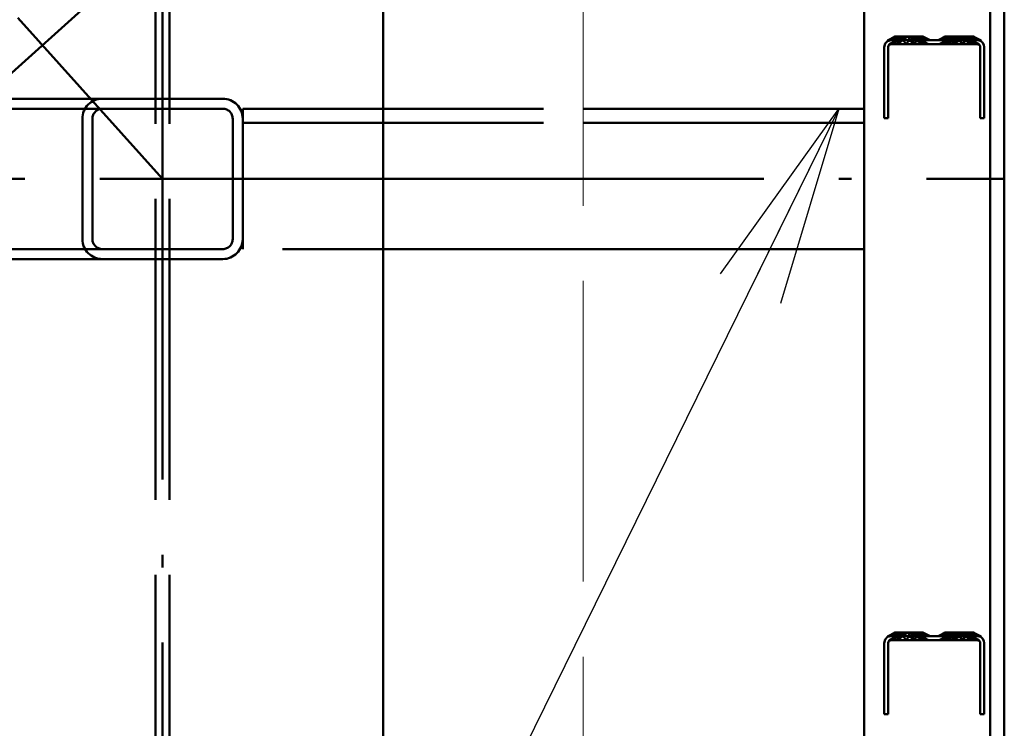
# Paper-space layout 'Layout1' of a CAD drawing. Extents: x -2 to 1033, y -36 to 596.
# Tile 40 of 256: x 278.39 to 288.21, y 169.51 to 176.58. Entities that reach past the tile are written whole.
import ezdxf

# ---------------------------------------------------------------- set-up
doc = ezdxf.new("R2010")
doc.units = 0
doc.linetypes.add('ACAD_ISO02W100', pattern=[15, 12, -3])
doc.linetypes.add('ACAD_ISO04W100', pattern=[30.5, 24, -3, 0.5, -3])
for name, color, linetype, lineweight in [('SS_PODKLADY_PANELY', 9, 'CONTINUOUS', 13), ('SS_POPIS_PROFILU', 13, 'CONTINUOUS', 25), ('SS_SLOUPY KRAJNÍ', 143, 'CONTINUOUS', 50), ('SS_ZEBRIKY', 24, 'CONTINUOUS', 50), ('SS_ZTUŽENÍ STĚNY', 203, 'CONTINUOUS', 50)]:
    doc.layers.add(name, color=color, linetype=linetype, lineweight=lineweight)

psp = doc.layouts.get("Layout1")

# ---------------------------------------------------------------- linework, layer by layer
at = {"layer": 'SS_PODKLADY_PANELY', "color": 9, "linetype": 'ACAD_ISO02W100', "ltscale": 0.25}
psp.add_line((284.0122, 241.4755), (284.0122, 110.993), dxfattribs=at)
at = {"layer": 'SS_PODKLADY_PANELY', "color": 9, "linetype": 'Continuous', "ltscale": 0.25}
psp.add_line((282.0122, 111.793), (282.0122, 238.8263), dxfattribs=at)
at = {"layer": 'SS_POPIS_PROFILU', "color": 0, "linetype": 'ByBlock'}
for p, q in [((285.382, 174.0459), (286.5645, 175.693)), ((286.5645, 175.693), (285.6811, 173.8987)), ((286.5645, 175.693), (285.9801, 173.7514))]:
    psp.add_line(p, q, dxfattribs=at)
at = {"layer": 'SS_POPIS_PROFILU', "color": 13}
psp.add_lwpolyline([(286.5645, 175.693), (275.4203, 153.0578), (260.9441, 153.0578)], dxfattribs=at)
at = {"layer": 'SS_SLOUPY KRAJNÍ', "color": 7, "linetype": 'ACAD_ISO04W100', "ltscale": 0.25}
psp.add_line((279.8145, 110.993), (279.8145, 238.993), dxfattribs=at)
at = {"layer": 'SS_SLOUPY KRAJNÍ', "color": 3, "linetype": 'ACAD_ISO02W100', "ltscale": 0.25}
for p, q in [((279.7445, 111.793), (279.7445, 238.816)), ((279.8845, 111.793), (279.8845, 238.816))]:
    psp.add_line(p, q, dxfattribs=at)
at = {"layer": 'SS_SLOUPY KRAJNÍ', "color": 1, "linetype": 'Continuous', "ltscale": 0.25}
psp.add_line((282.0145, 111.793), (282.0145, 238.7953), dxfattribs=at)
at = {"layer": 'SS_ZEBRIKY', "color": 1, "linetype": 'Continuous', "ltscale": 0.25}
for p, q in [((288.0745, 112.993), (288.0745, 259.5295)), ((288.2145, 112.993), (288.2145, 259.5295)), ((286.8145, 175.693), (286.8145, 257.593)), ((286.8145, 175.693), (284.0122, 175.693)), ((286.8145, 174.293), (286.8145, 175.693)), ((284.0122, 175.553), (286.8145, 175.553)), ((284.0122, 174.293), (286.8145, 174.293)), ((286.8145, 123.493), (286.8145, 174.293))]:
    psp.add_line(p, q, dxfattribs=at)
at = {"layer": 'SS_ZEBRIKY', "color": 7, "linetype": 'ACAD_ISO04W100', "ltscale": 0.25}
for p, q in [((288.2145, 259.593), (288.2145, 112.993)), ((288.2145, 259.593), (288.2145, 112.993)), ((279.8145, 174.993), (288.2145, 174.993)), ((279.8145, 174.993), (288.2145, 174.993))]:
    psp.add_line(p, q, dxfattribs=at)
at = {"layer": 'SS_ZEBRIKY', "color": 3, "linetype": 'ACAD_ISO02W100', "ltscale": 0.25}
for p, q in [((287.1266, 176.4128), (287.0482, 176.3728)), ((287.0845, 176.377), (287.0495, 176.3676)), ((287.0495, 176.3676), (287.0736, 176.3761)), ((287.1451, 176.4128), (287.0605, 176.3728)), ((287.0605, 176.3728), (287.1266, 176.4128)), ((287.0605, 176.3728), (287.0736, 176.3761)), ((287.1606, 176.377), (287.0667, 176.337)), ((287.1445, 176.377), (287.0667, 176.337)), ((287.0736, 176.3761), (287.1451, 176.4128)), ((287.1266, 176.4128), (287.0736, 176.3761)), ((287.0736, 176.3761), (287.1304, 176.4052)), ((287.0845, 176.377), (287.0736, 176.3761)), ((287.0845, 176.377), (287.1955, 176.4128)), ((287.0845, 176.377), (287.1451, 176.4128)), ((287.0845, 176.377), (287.1308, 176.4044)), ((287.0845, 176.377), (287.1362, 176.3936)), ((287.555, 176.377), (287.0845, 176.377)), ((287.1606, 176.377), (287.0845, 176.337)), ((287.1266, 176.4128), (287.1445, 176.377)), ((287.1451, 176.4128), (287.1266, 176.4128)), ((287.1304, 176.4052), (287.1451, 176.4128)), ((287.1308, 176.4044), (287.1451, 176.4128)), ((287.1362, 176.3936), (287.1955, 176.4128)), ((287.1451, 176.4128), (287.1606, 176.377)), ((287.1955, 176.4128), (287.1451, 176.4128)), ((287.1466, 176.337), (287.2045, 176.377)), ((287.1606, 176.377), (287.1466, 176.337)), ((287.161, 176.377), (287.2645, 176.4128)), ((287.161, 176.377), (287.1955, 176.4128)), ((287.1618, 176.377), (287.2645, 176.4128)), ((287.1618, 176.377), (287.1955, 176.4128)), ((287.2045, 176.377), (287.1955, 176.4128)), ((287.2645, 176.4128), (287.1955, 176.4128)), ((287.2363, 176.337), (287.2045, 176.377)), ((287.2363, 176.337), (287.2645, 176.377)), ((287.2665, 176.377), (287.2645, 176.4128)), ((287.2645, 176.4128), (287.3689, 176.377)), ((287.3334, 176.4128), (287.2645, 176.4128)), ((287.2645, 176.377), (287.2645, 176.4128)), ((287.3327, 176.337), (287.2645, 176.377)), ((287.2665, 176.377), (287.3334, 176.4128)), ((287.3245, 176.377), (287.3334, 176.4128)), ((287.3327, 176.337), (287.3245, 176.377)), ((287.413, 176.337), (287.3245, 176.377)), ((287.3689, 176.377), (287.3334, 176.4128)), ((287.3707, 176.377), (287.3334, 176.4128)), ((287.3929, 176.3938), (287.3334, 176.4128)), ((287.4455, 176.377), (287.3334, 176.4128)), ((287.3839, 176.4128), (287.3334, 176.4128)), ((287.3684, 176.377), (287.3839, 176.4128)), ((287.413, 176.337), (287.3684, 176.377)), ((287.4585, 176.337), (287.3684, 176.377)), ((287.3707, 176.377), (287.3839, 176.4128)), ((287.4455, 176.377), (287.3839, 176.4128)), ((287.3982, 176.4045), (287.3839, 176.4128)), ((287.4465, 176.377), (287.3839, 176.4128)), ((287.3839, 176.4128), (287.4739, 176.377)), ((287.3839, 176.4128), (287.3993, 176.4066)), ((287.4024, 176.4128), (287.3839, 176.4128)), ((287.3845, 176.377), (287.4024, 176.4128)), ((287.4585, 176.337), (287.3845, 176.377)), ((287.4455, 176.377), (287.3929, 176.3938)), ((287.4455, 176.377), (287.3982, 176.4045)), ((287.4465, 176.377), (287.4024, 176.4128)), ((287.4739, 176.377), (287.4024, 176.4128)), ((287.555, 176.377), (287.6374, 176.4128)), ((287.555, 176.377), (287.6338, 176.4128)), ((287.6266, 176.4128), (287.555, 176.377)), ((287.6266, 176.4128), (287.555, 176.377)), ((287.6266, 176.4128), (287.555, 176.377)), ((287.6267, 176.4126), (287.555, 176.377)), ((287.555, 176.377), (287.6275, 176.411)), ((287.555, 176.377), (287.6297, 176.4066)), ((287.555, 176.377), (287.6297, 176.4066)), ((287.5828, 176.377), (287.555, 176.377)), ((287.5645, 176.337), (287.6445, 176.377)), ((287.566, 176.377), (287.6248, 176.4117)), ((287.566, 176.377), (287.63, 176.406)), ((287.6606, 176.377), (287.5704, 176.337)), ((287.6445, 176.377), (287.5704, 176.337)), ((287.6613, 176.4128), (287.5824, 176.377)), ((287.5824, 176.377), (287.6451, 176.4128)), ((287.6446, 176.4128), (287.5824, 176.377)), ((287.6374, 176.4128), (287.5824, 176.377)), ((287.6266, 176.4128), (287.5824, 176.377)), ((287.5828, 176.377), (287.6548, 176.4128)), ((287.5828, 176.377), (287.6338, 176.4128)), ((287.6445, 176.377), (287.5828, 176.377)), ((287.5834, 176.377), (287.6955, 176.4128)), ((287.5834, 176.377), (287.6453, 176.4128)), ((287.6278, 176.4103), (287.5834, 176.377)), ((287.5834, 176.377), (287.6308, 176.4045)), ((287.5834, 176.377), (287.6308, 176.4045)), ((287.6308, 176.4044), (287.5834, 176.377)), ((287.6315, 176.403), (287.5834, 176.377)), ((287.5834, 176.377), (287.635, 176.396)), ((287.5834, 176.377), (287.6361, 176.3938)), ((287.5843, 176.337), (287.6606, 176.377)), ((287.5843, 176.337), (287.6445, 176.377)), ((287.5979, 176.377), (287.6317, 176.4026)), ((287.6373, 176.3914), (287.5979, 176.377)), ((287.616, 176.337), (287.7045, 176.377)), ((287.6606, 176.377), (287.616, 176.337)), ((287.6248, 176.4117), (287.6266, 176.4128)), ((287.6445, 176.377), (287.6266, 176.4128)), ((287.6266, 176.4128), (287.6445, 176.377)), ((287.6606, 176.377), (287.6266, 176.4128)), ((287.6338, 176.4128), (287.6266, 176.4128)), ((287.6269, 176.4128), (287.6267, 176.4126)), ((287.6267, 176.4126), (287.6445, 176.377)), ((287.6269, 176.4128), (287.6445, 176.377)), ((287.6275, 176.411), (287.6312, 176.4128)), ((287.6312, 176.4128), (287.6278, 176.4103)), ((287.6297, 176.4066), (287.6299, 176.4067)), ((287.6299, 176.4067), (287.6451, 176.4128)), ((287.63, 176.406), (287.6302, 176.4061)), ((287.6302, 176.4061), (287.6451, 176.4128)), ((287.6453, 176.4128), (287.6308, 176.4044)), ((287.6308, 176.4045), (287.631, 176.4046)), ((287.631, 176.4046), (287.6451, 176.4128)), ((287.6445, 176.377), (287.6312, 176.4128)), ((287.6312, 176.4128), (287.6606, 176.377)), ((287.6496, 176.4128), (287.6315, 176.403)), ((287.6317, 176.4026), (287.6319, 176.4027)), ((287.6319, 176.4027), (287.6451, 176.4128)), ((287.6445, 176.377), (287.6338, 176.4128)), ((287.6606, 176.377), (287.6338, 176.4128)), ((287.6548, 176.4128), (287.6338, 176.4128)), ((287.635, 176.396), (287.6804, 176.4128)), ((287.6445, 176.377), (287.6374, 176.4128)), ((287.6606, 176.377), (287.6374, 176.4128)), ((287.6955, 176.4128), (287.6374, 176.3915)), ((287.6397, 176.337), (287.7045, 176.377)), ((287.6397, 176.337), (287.6606, 176.377)), ((287.6446, 176.4128), (287.6445, 176.377)), ((287.6606, 176.377), (287.6445, 176.377)), ((287.6446, 176.4128), (287.6606, 176.377)), ((287.6583, 176.377), (287.6451, 176.4128)), ((287.6606, 176.377), (287.6451, 176.4128)), ((287.6606, 176.377), (287.6453, 176.4128)), ((287.7045, 176.377), (287.6453, 176.4128)), ((287.6473, 176.377), (287.6955, 176.4128)), ((287.6606, 176.377), (287.6496, 176.4128)), ((287.6588, 176.377), (287.6548, 176.4128)), ((287.6606, 176.377), (287.6548, 176.4128)), ((287.7045, 176.377), (287.6548, 176.4128)), ((287.6873, 176.4128), (287.6548, 176.4128)), ((287.6583, 176.377), (287.7386, 176.4128)), ((287.6583, 176.377), (287.6963, 176.4128)), ((287.6583, 176.377), (287.6955, 176.4128)), ((287.6583, 176.377), (287.6946, 176.4128)), ((287.6583, 176.377), (287.6613, 176.4128)), ((287.6588, 176.377), (287.7279, 176.4128)), ((287.6588, 176.377), (287.6873, 176.4128)), ((287.7645, 176.4128), (287.6601, 176.377)), ((287.6601, 176.377), (287.7201, 176.4128)), ((287.6601, 176.377), (287.6957, 176.4128)), ((287.6601, 176.377), (287.6955, 176.4128)), ((287.6601, 176.377), (287.6804, 176.4128)), ((287.6946, 176.4128), (287.6606, 176.377)), ((287.6606, 176.377), (287.6804, 176.4128)), ((287.6606, 176.377), (287.6613, 176.4128)), ((287.7045, 176.377), (287.6606, 176.377)), ((287.6613, 176.4128), (287.7045, 176.377)), ((287.7045, 176.377), (287.6804, 176.4128)), ((287.7045, 176.377), (287.6873, 176.4128)), ((287.7279, 176.4128), (287.6873, 176.4128)), ((287.7045, 176.377), (287.6946, 176.4128)), ((287.7045, 176.377), (287.6955, 176.4128)), ((287.709, 176.377), (287.6955, 176.4128)), ((287.7624, 176.377), (287.6955, 176.4128)), ((287.7045, 176.377), (287.6957, 176.4128)), ((287.7645, 176.377), (287.6957, 176.4128)), ((287.7045, 176.377), (287.6963, 176.4128)), ((287.6963, 176.337), (287.7645, 176.377)), ((287.6963, 176.337), (287.7045, 176.377)), ((287.7045, 176.377), (287.7631, 176.4128)), ((287.7045, 176.377), (287.7386, 176.4128)), ((287.7045, 176.377), (287.7279, 176.4128)), ((287.7045, 176.377), (287.7201, 176.4128)), ((287.7198, 176.337), (287.7045, 176.377)), ((287.7645, 176.377), (287.7045, 176.377)), ((287.7645, 176.4128), (287.709, 176.377)), ((287.7198, 176.337), (287.7645, 176.377)), ((287.7645, 176.377), (287.7201, 176.4128)), ((287.7628, 176.377), (287.7279, 176.4128)), ((287.7645, 176.377), (287.7279, 176.4128)), ((287.7724, 176.4128), (287.7279, 176.4128)), ((287.7624, 176.377), (287.7386, 176.4128)), ((287.7645, 176.377), (287.7386, 176.4128)), ((287.7836, 176.4128), (287.7624, 176.377)), ((287.7624, 176.377), (287.7645, 176.4128)), ((287.7624, 176.377), (287.7631, 176.4128)), ((287.7628, 176.377), (287.816, 176.4128)), ((287.7628, 176.377), (287.7724, 176.4128)), ((287.7645, 176.377), (287.7631, 176.4128)), ((287.7765, 176.377), (287.7645, 176.4128)), ((287.8427, 176.377), (287.7645, 176.4128)), ((287.8671, 176.377), (287.7645, 176.4128)), ((287.868, 176.377), (287.7645, 176.4128)), ((287.7645, 176.377), (287.8326, 176.4128)), ((287.7645, 176.377), (287.8321, 176.4128)), ((287.7645, 176.377), (287.816, 176.4128)), ((287.7645, 176.377), (287.7836, 176.4128)), ((287.7645, 176.377), (287.7724, 176.4128)), ((287.7645, 176.377), (287.7645, 176.4128)), ((287.7927, 176.337), (287.7645, 176.377)), ((287.8087, 176.337), (287.7645, 176.377)), ((287.8245, 176.377), (287.7645, 176.377)), ((287.816, 176.4128), (287.7724, 176.4128)), ((287.7836, 176.4128), (287.8245, 176.377)), ((287.8671, 176.377), (287.7836, 176.4128)), ((287.7927, 176.337), (287.8245, 176.377)), ((287.8087, 176.337), (287.8245, 176.377)), ((287.8245, 176.377), (287.816, 176.4128)), ((287.8673, 176.377), (287.816, 176.4128)), ((287.8542, 176.4128), (287.816, 176.4128)), ((287.8245, 176.377), (287.883, 176.4128)), ((287.8245, 176.377), (287.8629, 176.4128)), ((287.8245, 176.377), (287.8542, 176.4128)), ((287.8245, 176.377), (287.8334, 176.4128)), ((287.8245, 176.377), (287.8326, 176.4128)), ((287.8245, 176.377), (287.8321, 176.4128)), ((287.8245, 176.377), (287.8266, 176.4128)), ((287.8824, 176.337), (287.8245, 176.377)), ((287.8889, 176.337), (287.8245, 176.377)), ((287.8684, 176.377), (287.8245, 176.377)), ((287.8671, 176.377), (287.8266, 176.4128)), ((287.8671, 176.377), (287.8321, 176.4128)), ((287.868, 176.377), (287.8326, 176.4128)), ((287.8427, 176.377), (287.8334, 176.4128)), ((287.8671, 176.377), (287.8334, 176.4128)), ((287.868, 176.377), (287.8334, 176.4128)), ((287.8878, 176.3839), (287.8334, 176.4128)), ((287.8924, 176.3938), (287.8334, 176.4128)), ((287.9445, 176.377), (287.8334, 176.4128)), ((287.8673, 176.377), (287.8542, 176.4128)), ((287.8684, 176.377), (287.8542, 176.4128)), ((287.9445, 176.377), (287.8542, 176.4128)), ((287.883, 176.4128), (287.8542, 176.4128)), ((287.8671, 176.377), (287.8629, 176.4128)), ((287.8629, 176.4128), (287.8684, 176.377)), ((287.9445, 176.377), (287.8629, 176.4128)), ((287.8684, 176.377), (287.9014, 176.4128)), ((287.8994, 176.4128), (287.8684, 176.377)), ((287.8974, 176.4128), (287.8684, 176.377)), ((287.8684, 176.377), (287.8888, 176.4128)), ((287.8684, 176.377), (287.8839, 176.4128)), ((287.8684, 176.377), (287.883, 176.4128)), ((287.8824, 176.337), (287.8684, 176.377)), ((287.8684, 176.377), (287.8889, 176.337)), ((287.9445, 176.337), (287.8684, 176.377)), ((287.9555, 176.337), (287.8684, 176.377)), ((287.9622, 176.337), (287.8684, 176.377)), ((287.8845, 176.377), (287.8684, 176.377)), ((287.9445, 176.377), (287.883, 176.4128)), ((287.898, 176.404), (287.883, 176.4128)), ((287.883, 176.4128), (287.9554, 176.3761)), ((287.8985, 176.4049), (287.883, 176.4128)), ((287.8987, 176.4054), (287.883, 176.4128)), ((287.8974, 176.4128), (287.883, 176.4128)), ((287.8839, 176.4128), (287.8926, 176.3942)), ((287.8976, 176.4047), (287.8839, 176.4128)), ((287.9445, 176.377), (287.8839, 176.4128)), ((287.9554, 176.3761), (287.8839, 176.4128)), ((287.898, 176.4056), (287.8839, 176.4128)), ((287.8839, 176.4128), (287.8982, 176.406)), ((287.8984, 176.4065), (287.8839, 176.4128)), ((287.8845, 176.377), (287.9024, 176.4128)), ((287.8845, 176.377), (287.9014, 176.4128)), ((287.8845, 176.377), (287.8994, 176.4128)), ((287.8974, 176.4128), (287.8845, 176.377)), ((287.8845, 176.377), (287.9022, 176.4124)), ((287.8845, 176.377), (287.9555, 176.337)), ((287.9622, 176.337), (287.8845, 176.377)), ((287.8845, 176.377), (287.9645, 176.337)), ((287.9445, 176.377), (287.8845, 176.377)), ((287.9008, 176.377), (287.8879, 176.3838)), ((287.9445, 176.377), (287.8888, 176.4128)), ((287.9554, 176.3761), (287.8888, 176.4128)), ((287.8928, 176.3936), (287.8924, 176.3938)), ((287.8926, 176.3942), (287.8929, 176.3938)), ((287.9445, 176.377), (287.8928, 176.3936)), ((287.8929, 176.3938), (287.9008, 176.377)), ((287.9012, 176.4104), (287.8974, 176.4128)), ((287.9554, 176.3761), (287.8974, 176.4128)), ((287.9013, 176.4106), (287.8974, 176.4128)), ((287.8974, 176.4128), (287.9684, 176.3728)), ((287.8974, 176.4128), (287.9761, 176.3728)), ((287.8974, 176.4128), (287.9014, 176.4109)), ((287.8974, 176.4128), (287.9808, 176.3728)), ((287.9024, 176.4128), (287.8974, 176.4128)), ((287.8982, 176.4044), (287.8976, 176.4047)), ((287.8986, 176.4052), (287.898, 176.4056)), ((287.9445, 176.377), (287.898, 176.404)), ((287.8982, 176.406), (287.8988, 176.4057)), ((287.9445, 176.377), (287.8982, 176.4044)), ((287.8991, 176.4062), (287.8984, 176.4065)), ((287.9554, 176.3761), (287.8985, 176.4049)), ((287.9554, 176.3761), (287.8986, 176.4052)), ((287.9684, 176.3728), (287.8987, 176.4054)), ((287.8988, 176.4057), (287.9684, 176.3728)), ((287.9761, 176.3728), (287.8991, 176.4062)), ((287.9017, 176.4114), (287.8994, 176.4128)), ((287.8994, 176.4128), (287.9018, 176.4116)), ((287.9554, 176.3761), (287.9012, 176.4104)), ((287.9684, 176.3728), (287.9013, 176.4106)), ((287.9554, 176.3761), (287.9014, 176.4128)), ((287.9684, 176.3728), (287.9014, 176.4128)), ((287.9014, 176.4128), (287.9808, 176.3728)), ((287.9022, 176.4124), (287.9014, 176.4128)), ((287.9684, 176.3728), (287.9017, 176.4114)), ((287.9018, 176.4116), (287.9808, 176.3728)), ((287.9022, 176.4124), (287.9024, 176.4128)), ((287.9808, 176.3728), (287.9022, 176.4124)), ((287.9554, 176.3761), (287.9024, 176.4128)), ((287.9684, 176.3728), (287.9024, 176.4128)), ((287.9072, 176.4098), (287.9024, 176.4128)), ((287.9152, 176.4058), (287.9024, 176.4128)), ((287.9808, 176.3728), (287.9024, 176.4128)), ((287.9824, 176.3728), (287.9024, 176.4128)), ((287.9684, 176.3728), (287.9072, 176.4098)), ((287.9761, 176.3728), (287.9152, 176.4058)), ((287.9445, 176.377), (287.9554, 176.3761)), ((287.9554, 176.3761), (287.9684, 176.3728)), ((287.0239, 176.342), (287.0145, 176.307)), ((287.0145, 176.307), (287.0145, 175.597)), ((287.0495, 176.3676), (287.0239, 176.342)), ((287.0492, 176.3675), (287.0239, 176.342)), ((287.0482, 176.3728), (287.0492, 176.3675)), ((287.0482, 176.3728), (287.0605, 176.3728)), ((287.0492, 176.3675), (287.0605, 176.3728)), ((287.0495, 176.3676), (287.0492, 176.3675)), ((287.0605, 176.3728), (287.0495, 176.3676)), ((287.0545, 176.307), (287.0585, 176.322)), ((287.0545, 175.597), (287.0545, 176.307)), ((287.0585, 176.322), (287.0695, 176.333)), ((287.0585, 176.322), (287.0667, 176.3302)), ((287.0645, 176.3294), (287.0585, 176.322)), ((287.0845, 176.337), (287.0645, 176.3294)), ((287.0667, 176.337), (287.0645, 176.3294)), ((287.0695, 176.333), (287.0645, 176.3294)), ((287.0645, 176.3294), (287.0667, 176.3302)), ((287.0667, 176.337), (287.0845, 176.337)), ((287.0667, 176.3302), (287.0845, 176.337)), ((287.0667, 176.3302), (287.0695, 176.333)), ((287.0845, 176.337), (287.0695, 176.333)), ((287.0845, 176.337), (287.5645, 176.337)), ((287.5645, 176.337), (287.5843, 176.337)), ((287.5843, 176.337), (287.6397, 176.337)), ((287.6397, 176.337), (287.7198, 176.337)), ((287.7198, 176.337), (287.8087, 176.337)), ((287.8087, 176.337), (287.8889, 176.337)), ((287.8889, 176.337), (287.9445, 176.337)), ((287.9445, 176.337), (287.9645, 176.3294)), ((287.9445, 176.337), (287.9555, 176.337)), ((287.9645, 176.3294), (287.9555, 176.337)), ((287.9555, 176.337), (287.9622, 176.337)), ((287.9645, 176.3294), (287.9622, 176.337)), ((287.9622, 176.337), (287.9645, 176.337)), ((287.9645, 176.337), (287.9645, 176.3294)), ((287.9645, 176.3294), (287.9699, 176.3229)), ((287.9684, 176.3728), (287.9797, 176.3675)), ((287.9684, 176.3728), (287.9761, 176.3728)), ((287.9699, 176.3229), (287.9733, 176.3153)), ((287.9733, 176.3153), (287.9745, 176.307)), ((287.9745, 176.307), (287.9745, 175.597)), ((287.9797, 176.3675), (287.9761, 176.3728)), ((287.9761, 176.3728), (287.9808, 176.3728)), ((287.9797, 176.3675), (287.9824, 176.3728)), ((287.9797, 176.3675), (287.9808, 176.3728)), ((287.9982, 176.3518), (287.9797, 176.3675)), ((287.9808, 176.3728), (287.9824, 176.3728)), ((288.0103, 176.3309), (287.9982, 176.3518)), ((288.0145, 176.307), (288.0103, 176.3309)), ((288.0145, 175.597), (288.0145, 176.307)), ((280.6145, 175.693), (284.0122, 175.693)), ((280.6145, 175.593), (280.6145, 175.693)), ((287.0145, 175.597), (287.0545, 175.597)), ((287.9745, 175.597), (288.0145, 175.597)), ((280.6145, 175.553), (284.0122, 175.553)), ((280.6145, 174.293), (280.6145, 174.393)), ((284.0122, 174.293), (280.6145, 174.293)), ((287.0239, 170.398), (287.0145, 170.363)), ((287.0495, 170.4236), (287.0239, 170.398)), ((287.0492, 170.4235), (287.0239, 170.398)), ((287.1266, 170.4688), (287.0482, 170.4288)), ((287.0482, 170.4288), (287.0492, 170.4235)), ((287.0482, 170.4288), (287.0605, 170.4288)), ((287.0492, 170.4235), (287.0605, 170.4288)), ((287.0495, 170.4236), (287.0492, 170.4235)), ((287.0845, 170.433), (287.0495, 170.4236)), ((287.0495, 170.4236), (287.0736, 170.4321)), ((287.0605, 170.4288), (287.0495, 170.4236)), ((287.0585, 170.378), (287.0695, 170.389)), ((287.0585, 170.378), (287.0667, 170.3862)), ((287.0645, 170.3854), (287.0585, 170.378)), ((287.1451, 170.4688), (287.0605, 170.4288)), ((287.0605, 170.4288), (287.1266, 170.4688)), ((287.0605, 170.4288), (287.0736, 170.4321)), ((287.0845, 170.393), (287.0645, 170.3854)), ((287.0667, 170.393), (287.0645, 170.3854)), ((287.0695, 170.389), (287.0645, 170.3854)), ((287.0645, 170.3854), (287.0667, 170.3862)), ((287.1606, 170.433), (287.0667, 170.393)), ((287.1445, 170.433), (287.0667, 170.393)), ((287.0667, 170.393), (287.0845, 170.393)), ((287.0667, 170.3862), (287.0845, 170.393)), ((287.0667, 170.3862), (287.0695, 170.389)), ((287.0845, 170.393), (287.0695, 170.389)), ((287.0736, 170.4321), (287.1451, 170.4688)), ((287.1266, 170.4688), (287.0736, 170.4321)), ((287.0736, 170.4321), (287.1304, 170.4612)), ((287.0845, 170.433), (287.0736, 170.4321)), ((287.0845, 170.433), (287.1955, 170.4688)), ((287.0845, 170.433), (287.1451, 170.4688)), ((287.0845, 170.433), (287.1308, 170.4604)), ((287.0845, 170.433), (287.1362, 170.4496)), ((287.555, 170.433), (287.0845, 170.433)), ((287.1606, 170.433), (287.0845, 170.393)), ((287.0845, 170.393), (287.5645, 170.393)), ((287.1266, 170.4688), (287.1445, 170.433)), ((287.1451, 170.4688), (287.1266, 170.4688)), ((287.1304, 170.4612), (287.1451, 170.4688)), ((287.1308, 170.4604), (287.1451, 170.4688)), ((287.1362, 170.4496), (287.1955, 170.4688)), ((287.1451, 170.4688), (287.1606, 170.433)), ((287.1955, 170.4688), (287.1451, 170.4688)), ((287.1466, 170.393), (287.2045, 170.433)), ((287.1606, 170.433), (287.1466, 170.393)), ((287.161, 170.433), (287.2645, 170.4688)), ((287.161, 170.433), (287.1955, 170.4688)), ((287.1618, 170.433), (287.2645, 170.4688)), ((287.1618, 170.433), (287.1955, 170.4688)), ((287.2045, 170.433), (287.1955, 170.4688)), ((287.2645, 170.4688), (287.1955, 170.4688)), ((287.2363, 170.393), (287.2045, 170.433)), ((287.2363, 170.393), (287.2645, 170.433)), ((287.2665, 170.433), (287.2645, 170.4688)), ((287.2645, 170.4688), (287.3689, 170.433)), ((287.3334, 170.4688), (287.2645, 170.4688)), ((287.2645, 170.433), (287.2645, 170.4688)), ((287.3327, 170.393), (287.2645, 170.433)), ((287.2665, 170.433), (287.3334, 170.4688)), ((287.3245, 170.433), (287.3334, 170.4688)), ((287.3327, 170.393), (287.3245, 170.433)), ((287.413, 170.393), (287.3245, 170.433)), ((287.3689, 170.433), (287.3334, 170.4688)), ((287.3707, 170.433), (287.3334, 170.4688)), ((287.3929, 170.4498), (287.3334, 170.4688)), ((287.4455, 170.433), (287.3334, 170.4688)), ((287.3839, 170.4688), (287.3334, 170.4688)), ((287.3684, 170.433), (287.3839, 170.4688)), ((287.413, 170.393), (287.3684, 170.433)), ((287.4585, 170.393), (287.3684, 170.433)), ((287.3707, 170.433), (287.3839, 170.4688)), ((287.4455, 170.433), (287.3839, 170.4688)), ((287.3982, 170.4605), (287.3839, 170.4688)), ((287.4465, 170.433), (287.3839, 170.4688)), ((287.3839, 170.4688), (287.4739, 170.433)), ((287.3839, 170.4688), (287.3993, 170.4626)), ((287.4024, 170.4688), (287.3839, 170.4688)), ((287.3845, 170.433), (287.4024, 170.4688)), ((287.4585, 170.393), (287.3845, 170.433)), ((287.4455, 170.433), (287.3929, 170.4498)), ((287.4455, 170.433), (287.3982, 170.4605)), ((287.4465, 170.433), (287.4024, 170.4688)), ((287.4739, 170.433), (287.4024, 170.4688)), ((287.555, 170.433), (287.6374, 170.4688)), ((287.555, 170.433), (287.6338, 170.4688)), ((287.6266, 170.4688), (287.555, 170.433)), ((287.6266, 170.4688), (287.555, 170.433)), ((287.6266, 170.4688), (287.555, 170.433)), ((287.6267, 170.4686), (287.555, 170.433)), ((287.555, 170.433), (287.6275, 170.467)), ((287.555, 170.433), (287.6297, 170.4626)), ((287.555, 170.433), (287.6297, 170.4626)), ((287.5828, 170.433), (287.555, 170.433)), ((287.5645, 170.393), (287.6445, 170.433)), ((287.5645, 170.393), (287.5843, 170.393)), ((287.566, 170.433), (287.6248, 170.4677)), ((287.566, 170.433), (287.63, 170.462)), ((287.6606, 170.433), (287.5704, 170.393)), ((287.6445, 170.433), (287.5704, 170.393)), ((287.6613, 170.4688), (287.5824, 170.433)), ((287.5824, 170.433), (287.6451, 170.4688)), ((287.6446, 170.4688), (287.5824, 170.433)), ((287.6374, 170.4688), (287.5824, 170.433)), ((287.6266, 170.4688), (287.5824, 170.433)), ((287.5828, 170.433), (287.6548, 170.4688)), ((287.5828, 170.433), (287.6338, 170.4688)), ((287.6445, 170.433), (287.5828, 170.433)), ((287.5834, 170.433), (287.6955, 170.4688)), ((287.5834, 170.433), (287.6453, 170.4688)), ((287.6278, 170.4663), (287.5834, 170.433)), ((287.5834, 170.433), (287.6308, 170.4605)), ((287.5834, 170.433), (287.6308, 170.4605)), ((287.6308, 170.4604), (287.5834, 170.433)), ((287.6315, 170.459), (287.5834, 170.433)), ((287.5834, 170.433), (287.635, 170.452)), ((287.5834, 170.433), (287.6361, 170.4498)), ((287.5843, 170.393), (287.6606, 170.433)), ((287.5843, 170.393), (287.6445, 170.433)), ((287.5843, 170.393), (287.6397, 170.393)), ((287.5979, 170.433), (287.6317, 170.4586)), ((287.6373, 170.4474), (287.5979, 170.433)), ((287.616, 170.393), (287.7045, 170.433)), ((287.6606, 170.433), (287.616, 170.393)), ((287.6248, 170.4677), (287.6266, 170.4688)), ((287.6445, 170.433), (287.6266, 170.4688)), ((287.6266, 170.4688), (287.6445, 170.433)), ((287.6606, 170.433), (287.6266, 170.4688)), ((287.6338, 170.4688), (287.6266, 170.4688)), ((287.6269, 170.4688), (287.6267, 170.4686)), ((287.6267, 170.4686), (287.6445, 170.433)), ((287.6269, 170.4688), (287.6445, 170.433)), ((287.6275, 170.467), (287.6312, 170.4688)), ((287.6312, 170.4688), (287.6278, 170.4663)), ((287.6297, 170.4626), (287.6299, 170.4627)), ((287.6299, 170.4627), (287.6451, 170.4688)), ((287.63, 170.462), (287.6302, 170.4621)), ((287.6302, 170.4621), (287.6451, 170.4688)), ((287.6453, 170.4688), (287.6308, 170.4604)), ((287.6308, 170.4605), (287.631, 170.4606)), ((287.631, 170.4606), (287.6451, 170.4688)), ((287.6445, 170.433), (287.6312, 170.4688)), ((287.6312, 170.4688), (287.6606, 170.433)), ((287.6496, 170.4688), (287.6315, 170.459)), ((287.6317, 170.4586), (287.6319, 170.4587)), ((287.6319, 170.4587), (287.6451, 170.4688)), ((287.6445, 170.433), (287.6338, 170.4688)), ((287.6606, 170.433), (287.6338, 170.4688)), ((287.6548, 170.4688), (287.6338, 170.4688)), ((287.635, 170.452), (287.6804, 170.4688)), ((287.6445, 170.433), (287.6374, 170.4688)), ((287.6606, 170.433), (287.6374, 170.4688)), ((287.6955, 170.4688), (287.6374, 170.4475)), ((287.6397, 170.393), (287.7045, 170.433)), ((287.6397, 170.393), (287.6606, 170.433)), ((287.6397, 170.393), (287.7198, 170.393)), ((287.6446, 170.4688), (287.6445, 170.433)), ((287.6606, 170.433), (287.6445, 170.433)), ((287.6446, 170.4688), (287.6606, 170.433)), ((287.6583, 170.433), (287.6451, 170.4688)), ((287.6606, 170.433), (287.6451, 170.4688)), ((287.6606, 170.433), (287.6453, 170.4688)), ((287.7045, 170.433), (287.6453, 170.4688)), ((287.6473, 170.433), (287.6955, 170.4688)), ((287.6606, 170.433), (287.6496, 170.4688)), ((287.6588, 170.433), (287.6548, 170.4688)), ((287.6606, 170.433), (287.6548, 170.4688)), ((287.7045, 170.433), (287.6548, 170.4688)), ((287.6873, 170.4688), (287.6548, 170.4688)), ((287.6583, 170.433), (287.7386, 170.4688)), ((287.6583, 170.433), (287.6963, 170.4688)), ((287.6583, 170.433), (287.6955, 170.4688)), ((287.6583, 170.433), (287.6946, 170.4688)), ((287.6583, 170.433), (287.6613, 170.4688)), ((287.6588, 170.433), (287.7279, 170.4688)), ((287.6588, 170.433), (287.6873, 170.4688)), ((287.7645, 170.4688), (287.6601, 170.433)), ((287.6601, 170.433), (287.7201, 170.4688)), ((287.6601, 170.433), (287.6957, 170.4688)), ((287.6601, 170.433), (287.6955, 170.4688)), ((287.6601, 170.433), (287.6804, 170.4688)), ((287.6946, 170.4688), (287.6606, 170.433)), ((287.6606, 170.433), (287.6804, 170.4688)), ((287.6606, 170.433), (287.6613, 170.4688)), ((287.7045, 170.433), (287.6606, 170.433)), ((287.6613, 170.4688), (287.7045, 170.433)), ((287.7045, 170.433), (287.6804, 170.4688)), ((287.7045, 170.433), (287.6873, 170.4688)), ((287.7279, 170.4688), (287.6873, 170.4688)), ((287.7045, 170.433), (287.6946, 170.4688)), ((287.7045, 170.433), (287.6955, 170.4688)), ((287.709, 170.433), (287.6955, 170.4688)), ((287.7624, 170.433), (287.6955, 170.4688)), ((287.7045, 170.433), (287.6957, 170.4688)), ((287.7645, 170.433), (287.6957, 170.4688)), ((287.7045, 170.433), (287.6963, 170.4688)), ((287.6963, 170.393), (287.7645, 170.433)), ((287.6963, 170.393), (287.7045, 170.433)), ((287.7045, 170.433), (287.7631, 170.4688)), ((287.7045, 170.433), (287.7386, 170.4688)), ((287.7045, 170.433), (287.7279, 170.4688)), ((287.7045, 170.433), (287.7201, 170.4688)), ((287.7198, 170.393), (287.7045, 170.433)), ((287.7645, 170.433), (287.7045, 170.433)), ((287.7645, 170.4688), (287.709, 170.433)), ((287.7198, 170.393), (287.7645, 170.433)), ((287.7198, 170.393), (287.8087, 170.393)), ((287.7645, 170.433), (287.7201, 170.4688)), ((287.7628, 170.433), (287.7279, 170.4688)), ((287.7645, 170.433), (287.7279, 170.4688)), ((287.7724, 170.4688), (287.7279, 170.4688)), ((287.7624, 170.433), (287.7386, 170.4688)), ((287.7645, 170.433), (287.7386, 170.4688)), ((287.7836, 170.4688), (287.7624, 170.433)), ((287.7624, 170.433), (287.7645, 170.4688)), ((287.7624, 170.433), (287.7631, 170.4688)), ((287.7628, 170.433), (287.816, 170.4688)), ((287.7628, 170.433), (287.7724, 170.4688)), ((287.7645, 170.433), (287.7631, 170.4688)), ((287.7765, 170.433), (287.7645, 170.4688)), ((287.8427, 170.433), (287.7645, 170.4688)), ((287.8671, 170.433), (287.7645, 170.4688)), ((287.868, 170.433), (287.7645, 170.4688)), ((287.7645, 170.433), (287.8326, 170.4688)), ((287.7645, 170.433), (287.8321, 170.4688)), ((287.7645, 170.433), (287.816, 170.4688)), ((287.7645, 170.433), (287.7836, 170.4688)), ((287.7645, 170.433), (287.7724, 170.4688)), ((287.7645, 170.433), (287.7645, 170.4688)), ((287.7927, 170.393), (287.7645, 170.433)), ((287.8087, 170.393), (287.7645, 170.433)), ((287.8245, 170.433), (287.7645, 170.433)), ((287.816, 170.4688), (287.7724, 170.4688)), ((287.7836, 170.4688), (287.8245, 170.433)), ((287.8671, 170.433), (287.7836, 170.4688)), ((287.7927, 170.393), (287.8245, 170.433)), ((287.8087, 170.393), (287.8245, 170.433)), ((287.8087, 170.393), (287.8889, 170.393)), ((287.8245, 170.433), (287.816, 170.4688)), ((287.8673, 170.433), (287.816, 170.4688)), ((287.8542, 170.4688), (287.816, 170.4688)), ((287.8245, 170.433), (287.883, 170.4688)), ((287.8245, 170.433), (287.8629, 170.4688)), ((287.8245, 170.433), (287.8542, 170.4688)), ((287.8245, 170.433), (287.8334, 170.4688)), ((287.8245, 170.433), (287.8326, 170.4688)), ((287.8245, 170.433), (287.8321, 170.4688)), ((287.8245, 170.433), (287.8266, 170.4688)), ((287.8824, 170.393), (287.8245, 170.433)), ((287.8889, 170.393), (287.8245, 170.433)), ((287.8684, 170.433), (287.8245, 170.433)), ((287.8671, 170.433), (287.8266, 170.4688)), ((287.8671, 170.433), (287.8321, 170.4688)), ((287.868, 170.433), (287.8326, 170.4688)), ((287.8427, 170.433), (287.8334, 170.4688)), ((287.8671, 170.433), (287.8334, 170.4688)), ((287.868, 170.433), (287.8334, 170.4688)), ((287.8878, 170.4399), (287.8334, 170.4688)), ((287.8924, 170.4498), (287.8334, 170.4688)), ((287.9445, 170.433), (287.8334, 170.4688)), ((287.8673, 170.433), (287.8542, 170.4688)), ((287.8684, 170.433), (287.8542, 170.4688)), ((287.9445, 170.433), (287.8542, 170.4688)), ((287.883, 170.4688), (287.8542, 170.4688)), ((287.8671, 170.433), (287.8629, 170.4688)), ((287.8629, 170.4688), (287.8684, 170.433)), ((287.9445, 170.433), (287.8629, 170.4688)), ((287.8684, 170.433), (287.9014, 170.4688)), ((287.8994, 170.4688), (287.8684, 170.433)), ((287.8974, 170.4688), (287.8684, 170.433)), ((287.8684, 170.433), (287.8888, 170.4688)), ((287.8684, 170.433), (287.8839, 170.4688)), ((287.8684, 170.433), (287.883, 170.4688)), ((287.8824, 170.393), (287.8684, 170.433)), ((287.8684, 170.433), (287.8889, 170.393)), ((287.9445, 170.393), (287.8684, 170.433)), ((287.9555, 170.393), (287.8684, 170.433)), ((287.9622, 170.393), (287.8684, 170.433)), ((287.8845, 170.433), (287.8684, 170.433)), ((287.9445, 170.433), (287.883, 170.4688)), ((287.898, 170.46), (287.883, 170.4688)), ((287.883, 170.4688), (287.9554, 170.4321)), ((287.8985, 170.4609), (287.883, 170.4688)), ((287.8987, 170.4614), (287.883, 170.4688)), ((287.8974, 170.4688), (287.883, 170.4688)), ((287.8839, 170.4688), (287.8926, 170.4502)), ((287.8976, 170.4607), (287.8839, 170.4688)), ((287.9445, 170.433), (287.8839, 170.4688)), ((287.9554, 170.4321), (287.8839, 170.4688)), ((287.898, 170.4616), (287.8839, 170.4688)), ((287.8839, 170.4688), (287.8982, 170.462)), ((287.8984, 170.4625), (287.8839, 170.4688)), ((287.8845, 170.433), (287.9024, 170.4688)), ((287.8845, 170.433), (287.9014, 170.4688)), ((287.8845, 170.433), (287.8994, 170.4688)), ((287.8974, 170.4688), (287.8845, 170.433)), ((287.8845, 170.433), (287.9022, 170.4684)), ((287.8845, 170.433), (287.9555, 170.393)), ((287.9622, 170.393), (287.8845, 170.433)), ((287.8845, 170.433), (287.9645, 170.393)), ((287.9445, 170.433), (287.8845, 170.433)), ((287.9008, 170.433), (287.8879, 170.4398)), ((287.9445, 170.433), (287.8888, 170.4688)), ((287.9554, 170.4321), (287.8888, 170.4688)), ((287.8889, 170.393), (287.9445, 170.393)), ((287.8928, 170.4496), (287.8924, 170.4498)), ((287.8926, 170.4502), (287.8929, 170.4498)), ((287.9445, 170.433), (287.8928, 170.4496)), ((287.8929, 170.4498), (287.9008, 170.433)), ((287.9012, 170.4664), (287.8974, 170.4688)), ((287.9554, 170.4321), (287.8974, 170.4688)), ((287.9013, 170.4666), (287.8974, 170.4688)), ((287.8974, 170.4688), (287.9684, 170.4288)), ((287.8974, 170.4688), (287.9761, 170.4288)), ((287.8974, 170.4688), (287.9014, 170.4669)), ((287.8974, 170.4688), (287.9808, 170.4288)), ((287.9024, 170.4688), (287.8974, 170.4688)), ((287.8982, 170.4604), (287.8976, 170.4607)), ((287.8986, 170.4612), (287.898, 170.4616)), ((287.9445, 170.433), (287.898, 170.46)), ((287.8982, 170.462), (287.8988, 170.4617)), ((287.9445, 170.433), (287.8982, 170.4604)), ((287.8991, 170.4622), (287.8984, 170.4625)), ((287.9554, 170.4321), (287.8985, 170.4609)), ((287.9554, 170.4321), (287.8986, 170.4612)), ((287.9684, 170.4288), (287.8987, 170.4614)), ((287.8988, 170.4617), (287.9684, 170.4288)), ((287.9761, 170.4288), (287.8991, 170.4622)), ((287.9017, 170.4674), (287.8994, 170.4688)), ((287.8994, 170.4688), (287.9018, 170.4676)), ((287.9554, 170.4321), (287.9012, 170.4664)), ((287.9684, 170.4288), (287.9013, 170.4666)), ((287.9554, 170.4321), (287.9014, 170.4688)), ((287.9684, 170.4288), (287.9014, 170.4688)), ((287.9014, 170.4688), (287.9808, 170.4288)), ((287.9022, 170.4684), (287.9014, 170.4688)), ((287.9684, 170.4288), (287.9017, 170.4674)), ((287.9018, 170.4676), (287.9808, 170.4288)), ((287.9022, 170.4684), (287.9024, 170.4688)), ((287.9808, 170.4288), (287.9022, 170.4684)), ((287.9554, 170.4321), (287.9024, 170.4688)), ((287.9684, 170.4288), (287.9024, 170.4688)), ((287.9072, 170.4658), (287.9024, 170.4688)), ((287.9152, 170.4618), (287.9024, 170.4688)), ((287.9808, 170.4288), (287.9024, 170.4688)), ((287.9824, 170.4288), (287.9024, 170.4688)), ((287.9684, 170.4288), (287.9072, 170.4658)), ((287.9761, 170.4288), (287.9152, 170.4618)), ((287.9445, 170.433), (287.9554, 170.4321)), ((287.9445, 170.393), (287.9645, 170.3854)), ((287.9445, 170.393), (287.9555, 170.393)), ((287.9554, 170.4321), (287.9684, 170.4288)), ((287.9645, 170.3854), (287.9555, 170.393)), ((287.9555, 170.393), (287.9622, 170.393)), ((287.9645, 170.3854), (287.9622, 170.393)), ((287.9622, 170.393), (287.9645, 170.393)), ((287.9645, 170.393), (287.9645, 170.3854)), ((287.9645, 170.3854), (287.9699, 170.3789)), ((287.9684, 170.4288), (287.9797, 170.4235)), ((287.9684, 170.4288), (287.9761, 170.4288)), ((287.9797, 170.4235), (287.9761, 170.4288)), ((287.9761, 170.4288), (287.9808, 170.4288)), ((287.9797, 170.4235), (287.9824, 170.4288)), ((287.9797, 170.4235), (287.9808, 170.4288)), ((287.9982, 170.4078), (287.9797, 170.4235)), ((287.9808, 170.4288), (287.9824, 170.4288)), ((288.0103, 170.3869), (287.9982, 170.4078)), ((288.0145, 170.363), (288.0103, 170.3869)), ((287.0145, 170.363), (287.0145, 169.653)), ((287.0545, 170.363), (287.0585, 170.378)), ((287.0545, 169.653), (287.0545, 170.363)), ((287.9699, 170.3789), (287.9733, 170.3713)), ((287.9733, 170.3713), (287.9745, 170.363)), ((287.9745, 170.363), (287.9745, 169.653)), ((288.0145, 169.653), (288.0145, 170.363)), ((287.0145, 169.653), (287.0545, 169.653)), ((287.9745, 169.653), (288.0145, 169.653))]:
    psp.add_line(p, q, dxfattribs=at)
at = {"layer": 'SS_ZTUŽENÍ STĚNY', "color": 7, "linetype": 'ACAD_ISO04W100', "ltscale": 0.25}
for p in [(222.3145, 238.993), (164.8145, 174.993), (279.8145, 174.993)]:
    psp.add_line(p, (279.8145, 174.993), dxfattribs=at)
at = {"layer": 'SS_ZTUŽENÍ STĚNY', "color": 3, "linetype": 'ACAD_ISO02W100', "ltscale": 0.25}
for p, q in [((278.0203, 175.793), (279.2105, 176.8623)), ((277.6145, 175.793), (279.7445, 175.793)), ((279.7445, 175.793), (280.4145, 175.793)), ((164.8895, 175.693), (279.7445, 175.693)), ((279.7445, 175.693), (280.4145, 175.693)), ((279.0145, 174.393), (279.0145, 175.593)), ((279.1145, 175.593), (279.1145, 174.393)), ((280.5145, 174.393), (280.5145, 175.593)), ((280.6145, 174.393), (280.6145, 175.593)), ((279.7445, 174.293), (164.8895, 174.293)), ((280.4145, 174.293), (279.7445, 174.293)), ((277.6145, 174.193), (279.7445, 174.193)), ((279.7445, 174.193), (280.4145, 174.193))]:
    psp.add_line(p, q, dxfattribs=at)
for centre, start, end in [((279.2145, 175.593), 90, 180), ((280.4145, 175.593), 0, 90), ((279.2145, 174.393), 180, 270), ((280.4145, 174.393), 270, 0)]:
    psp.add_arc(centre, 0.2, start, end, dxfattribs=at)
at = {"layer": 'SS_ZTUŽENÍ STĚNY', "color": 3, "linetype": 'ACAD_ISO02W100', "ltscale": 0.25, "extrusion": (3.63186e-13, -1.50629e-13, -1)}
psp.add_arc((-279.2145, 175.593), 0.1, 0, 90, dxfattribs=at)
at = {"layer": 'SS_ZTUŽENÍ STĚNY', "color": 3, "linetype": 'ACAD_ISO02W100', "ltscale": 0.25, "extrusion": (-1.51302e-13, -3.63737e-13, -1)}
psp.add_arc((-280.4145, 175.593), 0.1, 90, 180, dxfattribs=at)
at = {"layer": 'SS_ZTUŽENÍ STĚNY', "color": 3, "linetype": 'ACAD_ISO02W100', "ltscale": 0.25, "extrusion": (3.63186e-13, 1.50751e-13, -1)}
psp.add_arc((-279.2145, 174.393), 0.1, 270, 0, dxfattribs=at)
at = {"layer": 'SS_ZTUŽENÍ STĚNY', "color": 3, "linetype": 'ACAD_ISO02W100', "ltscale": 0.25, "extrusion": (-1.51302e-13, 3.63859e-13, -1)}
psp.add_arc((-280.4145, 174.393), 0.1, 180, 270, dxfattribs=at)

doc.saveas('drawing.dxf')
